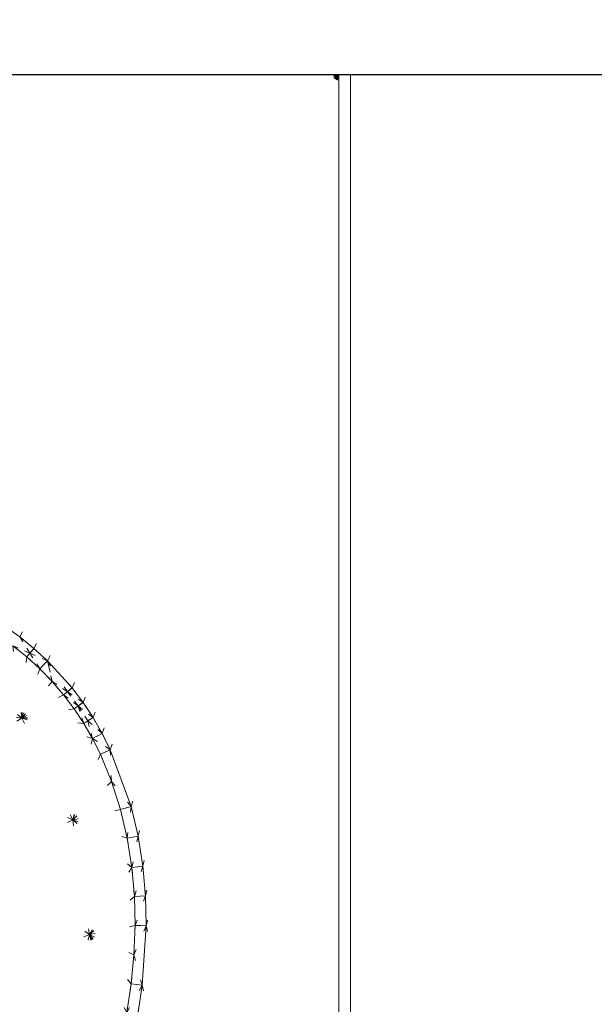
# Model space of a CAD drawing. Header units: millimetres. Extents: x 1700 to 4670, y 990 to 3874.
# Tile 50 of 110: x 3170 to 3180, y 1842 to 1859. Entities that reach past the tile are written whole.
import ezdxf

# ---------------------------------------------------------------- set-up
doc = ezdxf.new("R2010")
doc.units = ezdxf.units.MM
doc.linetypes.add('Wipeout_Contour', pattern=[1000, 0, -1000])
for name, color, linetype in [('Nowe_210-A Pomieszczenia', 7, 'Continuous'), ('Nowe_320-W Umeblowanie', 252, 'Continuous'), ('Nowe_420-K Ściany', 7, 'Continuous')]:
    doc.layers.add(name, color=color, linetype=linetype)
doc.layers.add('Nowe_320-W Umeblowanie_Nr_pióra__2', color=252, linetype='Continuous', lineweight=13)
doc.layers.add('Nowe_420-K Ściany_Nr_pióra__27', color=7, linetype='Continuous', lineweight=25)

msp = doc.modelspace()

# ---------------------------------------------------------------- linework, layer by layer
at = {"layer": 'Nowe_210-A Pomieszczenia', "color": 252, "linetype": 'Continuous', "lineweight": 0, "flags": 128}
msp.add_lwpolyline([(3115.786, 1733.407), (3372.286, 1733.407), (3372.286, 1858.407), (3115.786, 1858.407)], close=True, dxfattribs=at)
at = {"layer": 'Nowe_320-W Umeblowanie', "color": 252, "linetype": 'Wipeout_Contour', "lineweight": 0, "ltscale": 44918.96185}
msp.add_line((3169.433, 1848.968), (3169.875, 1848.66), dxfattribs=at)
at = {"layer": 'Nowe_320-W Umeblowanie', "color": 252, "linetype": 'Wipeout_Contour', "lineweight": 0, "ltscale": 44927.536}
msp.add_line((3169.875, 1848.66), (3170.122, 1848.46), dxfattribs=at)
at = {"layer": 'Nowe_320-W Umeblowanie', "color": 252, "linetype": 'Wipeout_Contour', "lineweight": 0, "ltscale": 44947.669358}
for p, q in [((3170.052, 1848.38), (3169.875, 1848.66)), ((3169.758, 1848.508), (3170.052, 1848.38))]:
    msp.add_line(p, q, dxfattribs=at)
at = {"layer": 'Nowe_320-W Umeblowanie', "color": 252, "linetype": 'Wipeout_Contour', "lineweight": 0, "ltscale": 44950.618894}
for p, q in [((3170.122, 1848.46), (3169.876, 1848.66)), ((3169.876, 1848.66), (3170.052, 1848.38)), ((3170.052, 1848.38), (3170.122, 1848.46))]:
    msp.add_line(p, q, dxfattribs=at)
at = {"layer": 'Nowe_320-W Umeblowanie', "color": 252, "linetype": 'Wipeout_Contour', "lineweight": 0, "ltscale": 44929.88097}
for p, q in [((3169.911, 1847.251), (3168.429, 1848.523)), ((3167.223, 1847.683), (3169.911, 1847.251))]:
    msp.add_line(p, q, dxfattribs=at)
at = {"layer": 'Nowe_320-W Umeblowanie', "color": 252, "linetype": 'Wipeout_Contour', "lineweight": 0, "ltscale": 44943.057783}
for p, q in [((3168.429, 1848.523), (3169.911, 1847.251)), ((3169.911, 1847.251), (3169.758, 1848.508))]:
    msp.add_line(p, q, dxfattribs=at)
at = {"layer": 'Nowe_320-W Umeblowanie', "color": 252, "linetype": 'Wipeout_Contour', "lineweight": 0, "ltscale": 44956.63366}
for p, q in [((3169.997, 1848.314), (3169.758, 1848.508)), ((3169.758, 1848.508), (3169.911, 1847.251)), ((3169.911, 1847.251), (3169.997, 1848.314))]:
    msp.add_line(p, q, dxfattribs=at)
at = {"layer": 'Nowe_320-W Umeblowanie', "color": 252, "linetype": 'Wipeout_Contour', "lineweight": 0, "ltscale": 44950.598663}
for p, q in [((3170.052, 1848.38), (3169.758, 1848.508)), ((3169.758, 1848.508), (3169.997, 1848.314)), ((3169.997, 1848.314), (3170.052, 1848.38))]:
    msp.add_line(p, q, dxfattribs=at)
at = {"layer": 'Nowe_320-W Umeblowanie', "color": 252, "linetype": 'Wipeout_Contour', "lineweight": 0, "ltscale": 44957.112299}
for p, q in [((3170.122, 1848.46), (3170.052, 1848.38)), ((3170.356, 1848.247), (3170.122, 1848.46)), ((3170.052, 1848.38), (3170.356, 1848.247))]:
    msp.add_line(p, q, dxfattribs=at)
at = {"layer": 'Nowe_320-W Umeblowanie', "color": 252, "linetype": 'Wipeout_Contour', "lineweight": 0, "ltscale": 44933.886173}
msp.add_line((3170.122, 1848.46), (3170.357, 1848.246), dxfattribs=at)
at = {"layer": 'Nowe_320-W Umeblowanie', "color": 252, "linetype": 'Wipeout_Contour', "lineweight": 0, "ltscale": 44963.070848}
for p, q in [((3169.997, 1848.314), (3169.911, 1847.251)), ((3170.223, 1848.108), (3169.997, 1848.314)), ((3169.911, 1847.251), (3170.223, 1848.108))]:
    msp.add_line(p, q, dxfattribs=at)
at = {"layer": 'Nowe_320-W Umeblowanie', "color": 252, "linetype": 'Wipeout_Contour', "lineweight": 0, "ltscale": 44956.885442}
for p, q in [((3170.052, 1848.38), (3169.997, 1848.314)), ((3169.997, 1848.314), (3170.223, 1848.108)), ((3170.223, 1848.108), (3170.052, 1848.38))]:
    msp.add_line(p, q, dxfattribs=at)
at = {"layer": 'Nowe_320-W Umeblowanie', "color": 252, "linetype": 'Wipeout_Contour', "lineweight": 0, "ltscale": 44959.983834}
for p, q in [((3170.356, 1848.247), (3170.052, 1848.38)), ((3170.052, 1848.38), (3170.223, 1848.108)), ((3170.223, 1848.108), (3170.356, 1848.247))]:
    msp.add_line(p, q, dxfattribs=at)
at = {"layer": 'Nowe_320-W Umeblowanie', "color": 252, "linetype": 'Wipeout_Contour', "lineweight": 0, "ltscale": 44968.975347}
for p, q in [((3170.223, 1848.108), (3169.911, 1847.251)), ((3170.437, 1847.89), (3170.223, 1848.108)), ((3169.911, 1847.251), (3170.437, 1847.89))]:
    msp.add_line(p, q, dxfattribs=at)
at = {"layer": 'Nowe_320-W Umeblowanie', "color": 252, "linetype": 'Wipeout_Contour', "lineweight": 0, "ltscale": 59954.240178}
for p, q in [((3170.356, 1848.246), (3170.223, 1848.108)), ((3170.223, 1848.108), (3170.437, 1847.89)), ((3170.379, 1848.149), (3170.356, 1848.246)), ((3170.437, 1847.89), (3170.379, 1848.149))]:
    msp.add_line(p, q, dxfattribs=at)
at = {"layer": 'Nowe_320-W Umeblowanie', "color": 252, "linetype": 'Wipeout_Contour', "lineweight": 0, "ltscale": 44943.315718}
msp.add_line((3170.357, 1848.246), (3170.785, 1847.777), dxfattribs=at)
at = {"layer": 'Nowe_320-W Umeblowanie', "color": 252, "linetype": 'Wipeout_Contour', "lineweight": 0, "ltscale": 59961.38921}
for p, q in [((3170.357, 1848.246), (3170.379, 1848.149)), ((3170.702, 1847.711), (3170.357, 1848.246)), ((3170.379, 1848.149), (3170.437, 1847.89)), ((3170.437, 1847.89), (3170.702, 1847.711))]:
    msp.add_line(p, q, dxfattribs=at)
at = {"layer": 'Nowe_320-W Umeblowanie', "color": 252, "linetype": 'Wipeout_Contour', "lineweight": 0, "ltscale": 44975.768843}
for p, q in [((3170.357, 1848.245), (3170.702, 1847.711)), ((3170.785, 1847.777), (3170.357, 1848.245)), ((3170.702, 1847.711), (3170.785, 1847.777))]:
    msp.add_line(p, q, dxfattribs=at)
at = {"layer": 'Nowe_320-W Umeblowanie', "color": 252, "linetype": 'Wipeout_Contour', "lineweight": 0, "ltscale": 44975.006787}
for p, q in [((3170.437, 1847.89), (3169.911, 1847.251)), ((3170.636, 1847.658), (3170.437, 1847.89)), ((3169.911, 1847.251), (3170.636, 1847.658))]:
    msp.add_line(p, q, dxfattribs=at)
at = {"layer": 'Nowe_320-W Umeblowanie', "color": 252, "linetype": 'Wipeout_Contour', "lineweight": 0, "ltscale": 44978.296735}
for p, q in [((3170.702, 1847.711), (3170.437, 1847.89)), ((3170.437, 1847.89), (3170.636, 1847.658)), ((3170.636, 1847.658), (3170.702, 1847.711))]:
    msp.add_line(p, q, dxfattribs=at)
at = {"layer": 'Nowe_320-W Umeblowanie', "color": 252, "linetype": 'Wipeout_Contour', "lineweight": 0, "ltscale": 44985.11621}
for p, q in [((3170.785, 1847.777), (3170.702, 1847.711)), ((3170.974, 1847.525), (3170.785, 1847.777)), ((3170.702, 1847.711), (3170.974, 1847.525))]:
    msp.add_line(p, q, dxfattribs=at)
at = {"layer": 'Nowe_320-W Umeblowanie', "color": 252, "linetype": 'Wipeout_Contour', "lineweight": 0, "ltscale": 44952.740445}
msp.add_line((3170.785, 1847.777), (3170.974, 1847.525), dxfattribs=at)
at = {"layer": 'Nowe_320-W Umeblowanie', "color": 252, "linetype": 'Wipeout_Contour', "lineweight": 0, "ltscale": 44944.590075}
for p, q in [((3169.911, 1847.251), (3167.223, 1847.683)), ((3168.624, 1846.445), (3169.911, 1847.251))]:
    msp.add_line(p, q, dxfattribs=at)
at = {"layer": 'Nowe_320-W Umeblowanie', "color": 252, "linetype": 'Wipeout_Contour', "lineweight": 0, "ltscale": 44981.077305}
for p, q in [((3170.636, 1847.658), (3169.911, 1847.251)), ((3170.818, 1847.416), (3170.636, 1847.658)), ((3169.911, 1847.251), (3170.818, 1847.416))]:
    msp.add_line(p, q, dxfattribs=at)
at = {"layer": 'Nowe_320-W Umeblowanie', "color": 252, "linetype": 'Wipeout_Contour', "lineweight": 0, "ltscale": 44984.495124}
for p, q in [((3170.702, 1847.711), (3170.636, 1847.658)), ((3170.636, 1847.658), (3170.887, 1847.464)), ((3170.887, 1847.464), (3170.702, 1847.711))]:
    msp.add_line(p, q, dxfattribs=at)
at = {"layer": 'Nowe_320-W Umeblowanie', "color": 252, "linetype": 'Wipeout_Contour', "lineweight": 0, "ltscale": 44987.321016}
for p, q in [((3170.636, 1847.658), (3170.818, 1847.416)), ((3170.887, 1847.464), (3170.636, 1847.658)), ((3170.818, 1847.416), (3170.887, 1847.464))]:
    msp.add_line(p, q, dxfattribs=at)
at = {"layer": 'Nowe_320-W Umeblowanie', "color": 252, "linetype": 'Wipeout_Contour', "lineweight": 0, "ltscale": 44987.95595}
for p, q in [((3170.974, 1847.525), (3170.702, 1847.711)), ((3170.702, 1847.711), (3170.887, 1847.464)), ((3170.887, 1847.464), (3170.974, 1847.525))]:
    msp.add_line(p, q, dxfattribs=at)
at = {"layer": 'Nowe_320-W Umeblowanie', "color": 252, "linetype": 'Wipeout_Contour', "lineweight": 0, "ltscale": 44993.018404}
for p, q in [((3170.887, 1847.464), (3170.818, 1847.416)), ((3170.985, 1847.162), (3170.887, 1847.464)), ((3170.818, 1847.416), (3170.985, 1847.162))]:
    msp.add_line(p, q, dxfattribs=at)
at = {"layer": 'Nowe_320-W Umeblowanie', "color": 252, "linetype": 'Wipeout_Contour', "lineweight": 0, "ltscale": 44994.188442}
for p, q in [((3170.974, 1847.525), (3170.887, 1847.464)), ((3170.887, 1847.464), (3171.147, 1847.262)), ((3171.147, 1847.262), (3170.974, 1847.525))]:
    msp.add_line(p, q, dxfattribs=at)
at = {"layer": 'Nowe_320-W Umeblowanie', "color": 252, "linetype": 'Wipeout_Contour', "lineweight": 0, "ltscale": 44996.521452}
for p, q in [((3171.057, 1847.206), (3170.887, 1847.464)), ((3170.887, 1847.464), (3170.985, 1847.162)), ((3170.985, 1847.162), (3171.057, 1847.206))]:
    msp.add_line(p, q, dxfattribs=at)
at = {"layer": 'Nowe_320-W Umeblowanie', "color": 252, "linetype": 'Wipeout_Contour', "lineweight": 0, "ltscale": 44997.00242}
for p, q in [((3171.147, 1847.262), (3170.887, 1847.464)), ((3170.887, 1847.464), (3171.057, 1847.206)), ((3171.057, 1847.206), (3171.147, 1847.262))]:
    msp.add_line(p, q, dxfattribs=at)
at = {"layer": 'Nowe_320-W Umeblowanie', "color": 252, "linetype": 'Wipeout_Contour', "lineweight": 0, "ltscale": 44958.846179}
msp.add_line((3170.974, 1847.525), (3171.148, 1847.261), dxfattribs=at)
at = {"layer": 'Nowe_320-W Umeblowanie', "color": 252, "linetype": 'Wipeout_Contour', "lineweight": 0, "ltscale": 44986.012892}
for p, q in [((3169.911, 1847.251), (3168.624, 1846.445)), ((3170.794, 1845.488), (3169.911, 1847.251)), ((3168.624, 1846.445), (3170.794, 1845.488))]:
    msp.add_line(p, q, dxfattribs=at)
at = {"layer": 'Nowe_320-W Umeblowanie', "color": 252, "linetype": 'Wipeout_Contour', "lineweight": 0, "ltscale": 44986.950879}
for p, q in [((3170.818, 1847.416), (3169.911, 1847.251)), ((3169.911, 1847.251), (3170.985, 1847.162)), ((3170.985, 1847.162), (3170.818, 1847.416))]:
    msp.add_line(p, q, dxfattribs=at)
at = {"layer": 'Nowe_320-W Umeblowanie', "color": 252, "linetype": 'Wipeout_Contour', "lineweight": 0, "ltscale": 45001.936592}
for p, q in [((3171.137, 1846.898), (3169.911, 1847.251)), ((3169.911, 1847.251), (3170.794, 1845.488)), ((3170.794, 1845.488), (3171.137, 1846.898))]:
    msp.add_line(p, q, dxfattribs=at)
at = {"layer": 'Nowe_320-W Umeblowanie', "color": 252, "linetype": 'Wipeout_Contour', "lineweight": 0, "ltscale": 44992.452411}
for p, q in [((3170.985, 1847.162), (3169.911, 1847.251)), ((3169.911, 1847.251), (3171.137, 1846.898)), ((3171.137, 1846.898), (3170.985, 1847.162))]:
    msp.add_line(p, q, dxfattribs=at)
at = {"layer": 'Nowe_320-W Umeblowanie', "color": 252, "linetype": 'Wipeout_Contour', "lineweight": 0, "ltscale": 45003.107838}
for p, q in [((3171.147, 1847.262), (3171.057, 1847.206)), ((3171.304, 1846.988), (3171.147, 1847.262)), ((3171.057, 1847.206), (3171.304, 1846.988))]:
    msp.add_line(p, q, dxfattribs=at)
at = {"layer": 'Nowe_320-W Umeblowanie', "color": 252, "linetype": 'Wipeout_Contour', "lineweight": 0, "ltscale": 44964.843743}
msp.add_line((3171.148, 1847.261), (3171.305, 1846.988), dxfattribs=at)
at = {"layer": 'Nowe_320-W Umeblowanie', "color": 252, "linetype": 'Wipeout_Contour', "lineweight": 0, "ltscale": 45001.707884}
for p, q in [((3171.057, 1847.206), (3170.985, 1847.162)), ((3170.985, 1847.162), (3171.137, 1846.898)), ((3171.137, 1846.898), (3171.057, 1847.206))]:
    msp.add_line(p, q, dxfattribs=at)
at = {"layer": 'Nowe_320-W Umeblowanie', "color": 252, "linetype": 'Wipeout_Contour', "lineweight": 0, "ltscale": 45005.747294}
for p, q in [((3171.305, 1846.988), (3171.057, 1847.206)), ((3171.057, 1847.206), (3171.137, 1846.898)), ((3171.137, 1846.898), (3171.305, 1846.988))]:
    msp.add_line(p, q, dxfattribs=at)
at = {"layer": 'Nowe_320-W Umeblowanie', "color": 252, "linetype": 'Wipeout_Contour', "lineweight": 0, "ltscale": 45011.526662}
for p, q in [((3171.305, 1846.988), (3171.137, 1846.898)), ((3171.446, 1846.706), (3171.305, 1846.988)), ((3171.137, 1846.898), (3171.446, 1846.706))]:
    msp.add_line(p, q, dxfattribs=at)
at = {"layer": 'Nowe_320-W Umeblowanie', "color": 252, "linetype": 'Wipeout_Contour', "lineweight": 0, "ltscale": 44970.718384}
msp.add_line((3171.305, 1846.988), (3171.446, 1846.706), dxfattribs=at)
at = {"layer": 'Nowe_320-W Umeblowanie', "color": 252, "linetype": 'Wipeout_Contour', "lineweight": 0, "ltscale": 45016.367755}
for p, q in [((3171.137, 1846.898), (3170.794, 1845.488)), ((3171.274, 1846.626), (3171.137, 1846.898)), ((3170.794, 1845.488), (3171.274, 1846.626))]:
    msp.add_line(p, q, dxfattribs=at)
at = {"layer": 'Nowe_320-W Umeblowanie', "color": 252, "linetype": 'Wipeout_Contour', "lineweight": 0, "ltscale": 45013.969356}
for p, q in [((3171.137, 1846.898), (3171.274, 1846.626)), ((3171.446, 1846.706), (3171.137, 1846.898)), ((3171.274, 1846.626), (3171.446, 1846.706))]:
    msp.add_line(p, q, dxfattribs=at)
at = {"layer": 'Nowe_320-W Umeblowanie', "color": 252, "linetype": 'Wipeout_Contour', "lineweight": 0, "ltscale": 45023.851036}
for p, q in [((3171.274, 1846.626), (3170.794, 1845.488)), ((3171.468, 1846.156), (3171.274, 1846.626)), ((3170.794, 1845.488), (3171.468, 1846.156))]:
    msp.add_line(p, q, dxfattribs=at)
at = {"layer": 'Nowe_320-W Umeblowanie', "color": 252, "linetype": 'Wipeout_Contour', "lineweight": 0, "ltscale": 45020.608017}
for p, q in [((3171.446, 1846.706), (3171.274, 1846.626)), ((3171.274, 1846.626), (3171.468, 1846.156)), ((3171.468, 1846.156), (3171.446, 1846.706))]:
    msp.add_line(p, q, dxfattribs=at)
at = {"layer": 'Nowe_320-W Umeblowanie', "color": 252, "linetype": 'Wipeout_Contour', "lineweight": 0, "ltscale": 44982.685362}
msp.add_line((3171.446, 1846.706), (3171.807, 1845.72), dxfattribs=at)
at = {"layer": 'Nowe_320-W Umeblowanie', "color": 252, "linetype": 'Wipeout_Contour', "lineweight": 0, "ltscale": 45031.432412}
for p, q in [((3171.807, 1845.72), (3171.446, 1846.706)), ((3171.446, 1846.706), (3171.468, 1846.156)), ((3171.468, 1846.156), (3171.807, 1845.72))]:
    msp.add_line(p, q, dxfattribs=at)
at = {"layer": 'Nowe_320-W Umeblowanie', "color": 252, "linetype": 'Wipeout_Contour', "lineweight": 0, "ltscale": 44998.508928}
for p, q in [((3170.794, 1845.488), (3168.624, 1846.445)), ((3169.413, 1844.782), (3170.794, 1845.488))]:
    msp.add_line(p, q, dxfattribs=at)
at = {"layer": 'Nowe_320-W Umeblowanie', "color": 252, "linetype": 'Wipeout_Contour', "lineweight": 0, "ltscale": 45032.839981}
for p, q in [((3171.468, 1846.156), (3170.794, 1845.488)), ((3171.623, 1845.669), (3171.468, 1846.156)), ((3170.794, 1845.488), (3171.623, 1845.669))]:
    msp.add_line(p, q, dxfattribs=at)
at = {"layer": 'Nowe_320-W Umeblowanie', "color": 252, "linetype": 'Wipeout_Contour', "lineweight": 0, "ltscale": 45039.421729}
for p, q in [((3171.468, 1846.156), (3171.623, 1845.669)), ((3171.807, 1845.72), (3171.468, 1846.156)), ((3171.623, 1845.669), (3171.807, 1845.72))]:
    msp.add_line(p, q, dxfattribs=at)
at = {"layer": 'Nowe_320-W Umeblowanie', "color": 252, "linetype": 'Wipeout_Contour', "lineweight": 0, "ltscale": 45047.213919}
for p, q in [((3171.807, 1845.72), (3171.623, 1845.669)), ((3171.74, 1845.172), (3171.807, 1845.72)), ((3171.623, 1845.669), (3171.74, 1845.172))]:
    msp.add_line(p, q, dxfattribs=at)
at = {"layer": 'Nowe_320-W Umeblowanie', "color": 252, "linetype": 'Wipeout_Contour', "lineweight": 0, "ltscale": 45053.275802}
for p, q in [((3171.807, 1845.72), (3171.74, 1845.172)), ((3171.927, 1845.209), (3171.807, 1845.72)), ((3171.74, 1845.172), (3171.927, 1845.209))]:
    msp.add_line(p, q, dxfattribs=at)
at = {"layer": 'Nowe_320-W Umeblowanie', "color": 252, "linetype": 'Wipeout_Contour', "lineweight": 0, "ltscale": 44996.128261}
msp.add_line((3171.807, 1845.72), (3171.927, 1845.208), dxfattribs=at)
at = {"layer": 'Nowe_320-W Umeblowanie', "color": 252, "linetype": 'Wipeout_Contour', "lineweight": 0, "ltscale": 45041.005911}
for p, q in [((3171.623, 1845.669), (3170.794, 1845.488)), ((3171.74, 1845.172), (3171.623, 1845.669)), ((3170.794, 1845.488), (3171.74, 1845.172))]:
    msp.add_line(p, q, dxfattribs=at)
at = {"layer": 'Nowe_320-W Umeblowanie', "color": 252, "linetype": 'Wipeout_Contour', "lineweight": 0, "ltscale": 45035.830451}
for p, q in [((3170.794, 1845.488), (3169.413, 1844.782)), ((3171.083, 1843.501), (3170.794, 1845.488)), ((3169.413, 1844.782), (3171.083, 1843.501))]:
    msp.add_line(p, q, dxfattribs=at)
at = {"layer": 'Nowe_320-W Umeblowanie', "color": 252, "linetype": 'Wipeout_Contour', "lineweight": 0, "ltscale": 45055.343495}
for p, q in [((3170.794, 1845.488), (3171.083, 1843.501)), ((3171.821, 1844.666), (3170.794, 1845.488)), ((3171.083, 1843.501), (3171.821, 1844.666))]:
    msp.add_line(p, q, dxfattribs=at)
at = {"layer": 'Nowe_320-W Umeblowanie', "color": 252, "linetype": 'Wipeout_Contour', "lineweight": 0, "ltscale": 45048.995973}
for p, q in [((3170.794, 1845.488), (3171.821, 1844.666)), ((3171.74, 1845.172), (3170.794, 1845.488)), ((3171.821, 1844.666), (3171.74, 1845.172))]:
    msp.add_line(p, q, dxfattribs=at)
at = {"layer": 'Nowe_320-W Umeblowanie', "color": 252, "linetype": 'Wipeout_Contour', "lineweight": 0, "ltscale": 45059.600206}
for p, q in [((3171.927, 1845.209), (3171.74, 1845.172)), ((3171.821, 1844.666), (3171.927, 1845.209)), ((3171.74, 1845.172), (3171.821, 1844.666))]:
    msp.add_line(p, q, dxfattribs=at)
at = {"layer": 'Nowe_320-W Umeblowanie', "color": 252, "linetype": 'Wipeout_Contour', "lineweight": 0, "ltscale": 45065.259053}
for p, q in [((3171.927, 1845.209), (3171.821, 1844.666)), ((3172.01, 1844.69), (3171.927, 1845.209)), ((3171.821, 1844.666), (3172.01, 1844.69))]:
    msp.add_line(p, q, dxfattribs=at)
at = {"layer": 'Nowe_320-W Umeblowanie', "color": 252, "linetype": 'Wipeout_Contour', "lineweight": 0, "ltscale": 45004.367682}
msp.add_line((3171.927, 1845.208), (3172.01, 1844.689), dxfattribs=at)
at = {"layer": 'Nowe_320-W Umeblowanie', "color": 252, "linetype": 'Wipeout_Contour', "lineweight": 0, "ltscale": 45044.358437}
for p, q in [((3171.083, 1843.501), (3169.413, 1844.782)), ((3169.633, 1842.932), (3171.083, 1843.501))]:
    msp.add_line(p, q, dxfattribs=at)
at = {"layer": 'Nowe_320-W Umeblowanie', "color": 252, "linetype": 'Wipeout_Contour', "lineweight": 0, "ltscale": 45071.602959}
for p, q in [((3171.821, 1844.666), (3171.083, 1843.501)), ((3171.866, 1844.163), (3171.821, 1844.666)), ((3171.083, 1843.501), (3171.866, 1844.163))]:
    msp.add_line(p, q, dxfattribs=at)
at = {"layer": 'Nowe_320-W Umeblowanie', "color": 252, "linetype": 'Wipeout_Contour', "lineweight": 0, "ltscale": 45071.22929}
for p, q in [((3172.01, 1844.69), (3171.821, 1844.666)), ((3171.821, 1844.666), (3171.866, 1844.163)), ((3171.866, 1844.163), (3172.01, 1844.69))]:
    msp.add_line(p, q, dxfattribs=at)
at = {"layer": 'Nowe_320-W Umeblowanie', "color": 252, "linetype": 'Wipeout_Contour', "lineweight": 0, "ltscale": 45076.427424}
for p, q in [((3172.01, 1844.69), (3171.866, 1844.163)), ((3172.057, 1844.174), (3172.01, 1844.69)), ((3171.866, 1844.163), (3172.057, 1844.174))]:
    msp.add_line(p, q, dxfattribs=at)
at = {"layer": 'Nowe_320-W Umeblowanie', "color": 252, "linetype": 'Wipeout_Contour', "lineweight": 0, "ltscale": 45012.073244}
msp.add_line((3172.01, 1844.689), (3172.057, 1844.174), dxfattribs=at)
at = {"layer": 'Nowe_320-W Umeblowanie', "color": 252, "linetype": 'Wipeout_Contour', "lineweight": 0, "ltscale": 45078.759504}
for p, q in [((3171.866, 1844.163), (3171.083, 1843.501)), ((3171.877, 1843.658), (3171.866, 1844.163)), ((3171.083, 1843.501), (3171.877, 1843.658))]:
    msp.add_line(p, q, dxfattribs=at)
at = {"layer": 'Nowe_320-W Umeblowanie', "color": 252, "linetype": 'Wipeout_Contour', "lineweight": 0, "ltscale": 45082.019947}
for p, q in [((3172.057, 1844.174), (3171.866, 1844.163)), ((3171.866, 1844.163), (3171.877, 1843.658)), ((3171.877, 1843.658), (3172.057, 1844.174))]:
    msp.add_line(p, q, dxfattribs=at)
at = {"layer": 'Nowe_320-W Umeblowanie', "color": 252, "linetype": 'Wipeout_Contour', "lineweight": 0, "ltscale": 45086.823993}
for p, q in [((3172.057, 1844.174), (3171.877, 1843.658)), ((3172.069, 1843.656), (3172.057, 1844.174)), ((3171.877, 1843.658), (3172.069, 1843.656))]:
    msp.add_line(p, q, dxfattribs=at)
at = {"layer": 'Nowe_320-W Umeblowanie', "color": 252, "linetype": 'Wipeout_Contour', "lineweight": 0, "ltscale": 45019.234468}
msp.add_line((3172.057, 1844.174), (3172.069, 1843.656), dxfattribs=at)
at = {"layer": 'Nowe_320-W Umeblowanie', "color": 252, "linetype": 'Wipeout_Contour', "lineweight": 0, "ltscale": 45084.46765}
for p, q in [((3171.083, 1843.501), (3169.633, 1842.932)), ((3170.352, 1839.614), (3171.083, 1843.501))]:
    msp.add_line(p, q, dxfattribs=at)
at = {"layer": 'Nowe_320-W Umeblowanie', "color": 252, "linetype": 'Wipeout_Contour', "lineweight": 0, "ltscale": 45108.135717}
for p, q in [((3171.083, 1843.501), (3170.352, 1839.614)), ((3171.634, 1841.654), (3171.083, 1843.501))]:
    msp.add_line(p, q, dxfattribs=at)
at = {"layer": 'Nowe_320-W Umeblowanie', "color": 252, "linetype": 'Wipeout_Contour', "lineweight": 0, "ltscale": 45084.968992}
for p, q in [((3171.877, 1843.658), (3171.083, 1843.501)), ((3171.083, 1843.501), (3171.857, 1843.152)), ((3171.857, 1843.152), (3171.877, 1843.658))]:
    msp.add_line(p, q, dxfattribs=at)
at = {"layer": 'Nowe_320-W Umeblowanie', "color": 252, "linetype": 'Wipeout_Contour', "lineweight": 0, "ltscale": 45102.072348}
for p, q in [((3171.732, 1842.149), (3171.083, 1843.501)), ((3171.083, 1843.501), (3171.634, 1841.654))]:
    msp.add_line(p, q, dxfattribs=at)
at = {"layer": 'Nowe_320-W Umeblowanie', "color": 252, "linetype": 'Wipeout_Contour', "lineweight": 0, "ltscale": 45096.827137}
for p, q in [((3171.807, 1842.647), (3171.083, 1843.501)), ((3171.083, 1843.501), (3171.732, 1842.149)), ((3171.732, 1842.149), (3171.807, 1842.647))]:
    msp.add_line(p, q, dxfattribs=at)
at = {"layer": 'Nowe_320-W Umeblowanie', "color": 252, "linetype": 'Wipeout_Contour', "lineweight": 0, "ltscale": 45091.090054}
for p, q in [((3171.083, 1843.501), (3171.807, 1842.647)), ((3171.857, 1843.152), (3171.083, 1843.501)), ((3171.807, 1842.647), (3171.857, 1843.152))]:
    msp.add_line(p, q, dxfattribs=at)
at = {"layer": 'Nowe_320-W Umeblowanie', "color": 252, "linetype": 'Wipeout_Contour', "lineweight": 0, "ltscale": 45091.930888}
for p, q in [((3171.877, 1843.658), (3171.857, 1843.152)), ((3171.857, 1843.152), (3172.069, 1843.656)), ((3172.069, 1843.656), (3171.877, 1843.658))]:
    msp.add_line(p, q, dxfattribs=at)
at = {"layer": 'Nowe_320-W Umeblowanie', "color": 252, "linetype": 'Wipeout_Contour', "lineweight": 0, "ltscale": 45099.4474}
for p, q in [((3172.069, 1843.656), (3171.857, 1843.152)), ((3171.998, 1842.623), (3172.069, 1843.656)), ((3171.857, 1843.152), (3171.998, 1842.623))]:
    msp.add_line(p, q, dxfattribs=at)
at = {"layer": 'Nowe_320-W Umeblowanie', "color": 252, "linetype": 'Wipeout_Contour', "lineweight": 0, "ltscale": 45229.187857}
for p, q in [((3172.069, 1843.656), (3171.998, 1842.623)), ((3175.409, 1827.415), (3172.069, 1843.656)), ((3171.998, 1842.623), (3175.409, 1827.415))]:
    msp.add_line(p, q, dxfattribs=at)
at = {"layer": 'Nowe_320-W Umeblowanie', "color": 252, "linetype": 'Wipeout_Contour', "lineweight": 0, "ltscale": 45152.801931}
msp.add_line((3172.069, 1843.656), (3175.409, 1827.415), dxfattribs=at)
at = {"layer": 'Nowe_320-W Umeblowanie', "color": 252, "linetype": 'Wipeout_Contour', "lineweight": 0, "ltscale": 45104.614655}
for p, q in [((3171.857, 1843.152), (3171.807, 1842.647)), ((3171.998, 1842.623), (3171.857, 1843.152)), ((3171.807, 1842.647), (3171.998, 1842.623))]:
    msp.add_line(p, q, dxfattribs=at)
at = {"layer": 'Nowe_320-W Umeblowanie', "color": 252, "linetype": 'Wipeout_Contour', "lineweight": 0, "ltscale": 45109.572516}
for p, q in [((3171.807, 1842.647), (3171.732, 1842.149)), ((3171.998, 1842.623), (3171.807, 1842.647)), ((3171.732, 1842.149), (3171.998, 1842.623))]:
    msp.add_line(p, q, dxfattribs=at)
at = {"layer": 'Nowe_320-W Umeblowanie', "color": 252, "linetype": 'Wipeout_Contour', "lineweight": 0, "ltscale": 45114.142011}
for p, q in [((3171.998, 1842.623), (3171.732, 1842.149)), ((3171.921, 1842.116), (3171.998, 1842.623))]:
    msp.add_line(p, q, dxfattribs=at)
at = {"layer": 'Nowe_320-W Umeblowanie', "color": 252, "linetype": 'Wipeout_Contour', "lineweight": 0, "ltscale": 45238.046816}
for p, q in [((3171.998, 1842.623), (3171.921, 1842.116)), ((3175.409, 1827.415), (3171.998, 1842.623))]:
    msp.add_line(p, q, dxfattribs=at)
at = {"layer": 'Nowe_320-W Umeblowanie_Nr_pióra__2', "color": 252, "linetype": 'Continuous', "lineweight": 13}
for p, q in [((3169.875, 1848.66), (3169.433, 1848.968)), ((3169.875, 1848.66), (3169.433, 1848.968)), ((3170.122, 1848.46), (3169.875, 1848.66)), ((3170.122, 1848.46), (3169.875, 1848.66)), ((3169.997, 1848.314), (3169.758, 1848.508)), ((3169.997, 1848.314), (3169.758, 1848.508)), ((3170.357, 1848.246), (3170.122, 1848.46)), ((3170.357, 1848.246), (3170.122, 1848.46)), ((3170.223, 1848.108), (3169.997, 1848.314)), ((3170.223, 1848.108), (3169.997, 1848.314)), ((3170.437, 1847.89), (3170.223, 1848.108)), ((3170.437, 1847.89), (3170.223, 1848.108)), ((3170.785, 1847.777), (3170.357, 1848.246)), ((3170.785, 1847.777), (3170.357, 1848.246)), ((3170.636, 1847.658), (3170.437, 1847.89)), ((3170.636, 1847.658), (3170.437, 1847.89)), ((3170.974, 1847.525), (3170.785, 1847.777)), ((3170.974, 1847.525), (3170.785, 1847.777)), ((3170.818, 1847.416), (3170.636, 1847.658)), ((3170.818, 1847.416), (3170.636, 1847.658)), ((3171.148, 1847.261), (3170.974, 1847.525)), ((3171.148, 1847.261), (3170.974, 1847.525)), ((3170.985, 1847.162), (3170.818, 1847.416)), ((3170.985, 1847.162), (3170.818, 1847.416)), ((3171.305, 1846.988), (3171.148, 1847.261)), ((3171.305, 1846.988), (3171.148, 1847.261)), ((3171.137, 1846.898), (3170.985, 1847.162)), ((3171.137, 1846.898), (3170.985, 1847.162)), ((3171.446, 1846.706), (3171.305, 1846.988)), ((3171.446, 1846.706), (3171.305, 1846.988)), ((3171.274, 1846.626), (3171.137, 1846.898)), ((3171.274, 1846.626), (3171.137, 1846.898)), ((3171.468, 1846.156), (3171.274, 1846.626)), ((3171.468, 1846.156), (3171.274, 1846.626)), ((3171.807, 1845.72), (3171.446, 1846.706)), ((3171.807, 1845.72), (3171.446, 1846.706)), ((3171.623, 1845.669), (3171.468, 1846.156)), ((3171.623, 1845.669), (3171.468, 1846.156)), ((3171.927, 1845.208), (3171.807, 1845.72)), ((3171.927, 1845.208), (3171.807, 1845.72)), ((3171.74, 1845.172), (3171.623, 1845.669)), ((3171.74, 1845.172), (3171.623, 1845.669)), ((3172.01, 1844.689), (3171.927, 1845.208)), ((3172.01, 1844.689), (3171.927, 1845.208)), ((3171.821, 1844.666), (3171.74, 1845.172)), ((3171.821, 1844.666), (3171.74, 1845.172)), ((3171.866, 1844.163), (3171.821, 1844.666)), ((3171.866, 1844.163), (3171.821, 1844.666)), ((3172.057, 1844.174), (3172.01, 1844.689)), ((3172.057, 1844.174), (3172.01, 1844.689)), ((3171.877, 1843.658), (3171.866, 1844.163)), ((3171.877, 1843.658), (3171.866, 1844.163)), ((3172.069, 1843.656), (3172.057, 1844.174)), ((3172.069, 1843.656), (3172.057, 1844.174)), ((3171.857, 1843.152), (3171.877, 1843.658)), ((3171.857, 1843.152), (3171.877, 1843.658)), ((3171.998, 1842.623), (3172.069, 1843.656)), ((3171.998, 1842.623), (3172.069, 1843.656)), ((3172.069, 1843.656), (3172.069, 1843.656)), ((3172.069, 1843.656), (3172.069, 1843.656)), ((3171.807, 1842.647), (3171.857, 1843.152)), ((3171.807, 1842.647), (3171.857, 1843.152)), ((3171.732, 1842.149), (3171.807, 1842.647)), ((3171.732, 1842.149), (3171.807, 1842.647)), ((3171.921, 1842.116), (3171.998, 1842.623)), ((3171.921, 1842.116), (3171.998, 1842.623)), ((3171.998, 1842.623), (3171.998, 1842.623)), ((3171.998, 1842.623), (3171.998, 1842.623))]:
    msp.add_line(p, q, dxfattribs=at)

# ---------------------------------------------------------------- next in the draw order: wipeouts: each hides what was drawn before it
at = {"color": 252, "linetype": 'Wipeout_Contour', "lineweight": 0, "ltscale": 59351.679518}
msp.add_wipeout([(3073.786, 1887.407), (3073.786, 1858.407), (3265.786, 1858.407), (3265.786, 1887.407)], dxfattribs=at).dxf.layer = 'Nowe_420-K Ściany'

# ---------------------------------------------------------------- next in the draw order: linework, layer by layer
at = {"layer": 'Nowe_320-W Umeblowanie', "color": 252, "linetype": 'Wipeout_Contour', "lineweight": 0, "ltscale": 44368.7708}
for p, q in [((3175.409, 1858.407), (3130.817, 1858.407)), ((3144.867, 1849.515), (3175.409, 1858.407))]:
    msp.add_line(p, q, dxfattribs=at)
at = {"layer": 'Nowe_320-W Umeblowanie', "color": 252, "linetype": 'Wipeout_Contour', "lineweight": 0, "ltscale": 44543.495448}
for p, q in [((3175.409, 1858.407), (3130.817, 1858.407)), ((3130.817, 1858.407), (3175.408, 1858.407)), ((3175.408, 1858.407), (3175.409, 1858.407))]:
    msp.add_line(p, q, dxfattribs=at)
at = {"layer": 'Nowe_320-W Umeblowanie', "color": 252, "linetype": 'Wipeout_Contour', "lineweight": 0, "ltscale": 44543.302982}
for p, q in [((3175.409, 1858.407), (3144.867, 1849.515)), ((3145.871, 1849.247), (3175.409, 1858.407))]:
    msp.add_line(p, q, dxfattribs=at)
at = {"layer": 'Nowe_320-W Umeblowanie', "color": 252, "linetype": 'Wipeout_Contour', "lineweight": 0, "ltscale": 44666.018579}
for p, q in [((3175.409, 1858.407), (3145.871, 1849.247)), ((3160.829, 1849.176), (3175.409, 1858.407))]:
    msp.add_line(p, q, dxfattribs=at)
at = {"layer": 'Nowe_320-W Umeblowanie', "color": 252, "linetype": 'Wipeout_Contour', "lineweight": 0, "ltscale": 44786.263084}
for p, q in [((3175.409, 1858.407), (3160.829, 1849.176)), ((3161.869, 1849.435), (3175.409, 1858.407))]:
    msp.add_line(p, q, dxfattribs=at)
at = {"layer": 'Nowe_320-W Umeblowanie', "color": 252, "linetype": 'Wipeout_Contour', "lineweight": 0, "ltscale": 44795.697117}
for p, q in [((3175.409, 1858.407), (3161.869, 1849.435)), ((3162.391, 1849.555), (3175.409, 1858.407))]:
    msp.add_line(p, q, dxfattribs=at)
at = {"layer": 'Nowe_320-W Umeblowanie', "color": 252, "linetype": 'Wipeout_Contour', "lineweight": 0, "ltscale": 44802.129834}
for p, q in [((3175.409, 1858.407), (3162.391, 1849.555)), ((3162.915, 1849.668), (3175.409, 1858.407))]:
    msp.add_line(p, q, dxfattribs=at)
at = {"layer": 'Nowe_320-W Umeblowanie', "color": 252, "linetype": 'Wipeout_Contour', "lineweight": 0, "ltscale": 44808.52391}
for p, q in [((3175.409, 1858.407), (3162.915, 1849.668)), ((3163.413, 1849.767), (3175.409, 1858.407))]:
    msp.add_line(p, q, dxfattribs=at)
at = {"layer": 'Nowe_320-W Umeblowanie', "color": 252, "linetype": 'Wipeout_Contour', "lineweight": 0, "ltscale": 44814.90153}
for p, q in [((3175.409, 1858.407), (3163.413, 1849.767)), ((3163.914, 1849.855), (3175.409, 1858.407))]:
    msp.add_line(p, q, dxfattribs=at)
at = {"layer": 'Nowe_320-W Umeblowanie', "color": 252, "linetype": 'Wipeout_Contour', "lineweight": 0, "ltscale": 44824.897506}
for p, q in [((3175.409, 1858.407), (3163.914, 1849.855)), ((3164.915, 1849.98), (3175.409, 1858.407))]:
    msp.add_line(p, q, dxfattribs=at)
at = {"layer": 'Nowe_320-W Umeblowanie', "color": 252, "linetype": 'Wipeout_Contour', "lineweight": 0, "ltscale": 44839.165799}
for p, q in [((3175.409, 1858.407), (3164.915, 1849.98)), ((3165.923, 1850.012), (3175.409, 1858.407))]:
    msp.add_line(p, q, dxfattribs=at)
at = {"layer": 'Nowe_320-W Umeblowanie', "color": 252, "linetype": 'Wipeout_Contour', "lineweight": 0, "ltscale": 44850.772448}
for p, q in [((3175.409, 1858.407), (3165.923, 1850.012)), ((3166.437, 1849.981), (3175.409, 1858.407))]:
    msp.add_line(p, q, dxfattribs=at)
at = {"layer": 'Nowe_320-W Umeblowanie', "color": 252, "linetype": 'Wipeout_Contour', "lineweight": 0, "ltscale": 44859.190877}
for p, q in [((3175.409, 1858.407), (3166.437, 1849.981)), ((3166.947, 1849.914), (3175.409, 1858.407))]:
    msp.add_line(p, q, dxfattribs=at)
at = {"layer": 'Nowe_320-W Umeblowanie', "color": 252, "linetype": 'Wipeout_Contour', "lineweight": 0, "ltscale": 44865.82571}
for p, q in [((3175.409, 1858.407), (3166.947, 1849.914)), ((3167.207, 1849.865), (3175.409, 1858.407))]:
    msp.add_line(p, q, dxfattribs=at)
at = {"layer": 'Nowe_320-W Umeblowanie', "color": 252, "linetype": 'Wipeout_Contour', "lineweight": 0, "ltscale": 44870.470663}
for p, q in [((3175.409, 1858.407), (3167.207, 1849.865)), ((3167.465, 1849.806), (3175.409, 1858.407))]:
    msp.add_line(p, q, dxfattribs=at)
at = {"layer": 'Nowe_320-W Umeblowanie', "color": 252, "linetype": 'Wipeout_Contour', "lineweight": 0, "ltscale": 44875.210476}
for p, q in [((3175.409, 1858.407), (3167.465, 1849.806)), ((3167.72, 1849.736), (3175.409, 1858.407))]:
    msp.add_line(p, q, dxfattribs=at)
at = {"layer": 'Nowe_320-W Umeblowanie', "color": 252, "linetype": 'Wipeout_Contour', "lineweight": 0, "ltscale": 44880.037206}
for p, q in [((3175.409, 1858.407), (3167.72, 1849.736)), ((3167.973, 1849.657), (3175.409, 1858.407))]:
    msp.add_line(p, q, dxfattribs=at)
at = {"layer": 'Nowe_320-W Umeblowanie', "color": 252, "linetype": 'Wipeout_Contour', "lineweight": 0, "ltscale": 44892.653512}
for p, q in [((3175.409, 1858.407), (3167.973, 1849.657)), ((3168.965, 1849.237), (3175.409, 1858.407))]:
    msp.add_line(p, q, dxfattribs=at)
at = {"layer": 'Nowe_320-W Umeblowanie', "color": 252, "linetype": 'Wipeout_Contour', "lineweight": 0, "ltscale": 44908.294468}
for p, q in [((3175.409, 1858.407), (3168.965, 1849.237)), ((3169.433, 1848.968), (3175.409, 1858.407))]:
    msp.add_line(p, q, dxfattribs=at)
at = {"layer": 'Nowe_320-W Umeblowanie', "color": 252, "linetype": 'Wipeout_Contour', "lineweight": 0, "ltscale": 44918.96185}
for p, q in [((3175.409, 1858.407), (3169.433, 1848.968)), ((3169.875, 1848.66), (3175.409, 1858.407))]:
    msp.add_line(p, q, dxfattribs=at)
at = {"layer": 'Nowe_320-W Umeblowanie', "color": 252, "linetype": 'Wipeout_Contour', "lineweight": 0, "ltscale": 44927.536}
for p, q in [((3175.409, 1858.407), (3169.875, 1848.66)), ((3170.122, 1848.46), (3175.409, 1858.407))]:
    msp.add_line(p, q, dxfattribs=at)
at = {"layer": 'Nowe_320-W Umeblowanie', "color": 252, "linetype": 'Wipeout_Contour', "lineweight": 0, "ltscale": 44933.886173}
for p, q in [((3175.409, 1858.407), (3170.122, 1848.46)), ((3170.357, 1848.246), (3175.409, 1858.407))]:
    msp.add_line(p, q, dxfattribs=at)
at = {"layer": 'Nowe_320-W Umeblowanie', "color": 252, "linetype": 'Wipeout_Contour', "lineweight": 0, "ltscale": 44943.315718}
for p, q in [((3175.409, 1858.407), (3170.357, 1848.246)), ((3170.785, 1847.777), (3175.409, 1858.407))]:
    msp.add_line(p, q, dxfattribs=at)
at = {"layer": 'Nowe_320-W Umeblowanie', "color": 252, "linetype": 'Wipeout_Contour', "lineweight": 0, "ltscale": 44952.740445}
for p, q in [((3175.409, 1858.407), (3170.785, 1847.777)), ((3170.974, 1847.525), (3175.409, 1858.407))]:
    msp.add_line(p, q, dxfattribs=at)
at = {"layer": 'Nowe_320-W Umeblowanie', "color": 252, "linetype": 'Wipeout_Contour', "lineweight": 0, "ltscale": 44958.846179}
for p, q in [((3175.409, 1858.407), (3170.974, 1847.525)), ((3171.148, 1847.261), (3175.409, 1858.407))]:
    msp.add_line(p, q, dxfattribs=at)
at = {"layer": 'Nowe_320-W Umeblowanie', "color": 252, "linetype": 'Wipeout_Contour', "lineweight": 0, "ltscale": 44964.843743}
for p, q in [((3175.409, 1858.407), (3171.148, 1847.261)), ((3171.305, 1846.988), (3175.409, 1858.407))]:
    msp.add_line(p, q, dxfattribs=at)
at = {"layer": 'Nowe_320-W Umeblowanie', "color": 252, "linetype": 'Wipeout_Contour', "lineweight": 0, "ltscale": 44970.718384}
for p, q in [((3175.409, 1858.407), (3171.305, 1846.988)), ((3171.446, 1846.706), (3175.409, 1858.407))]:
    msp.add_line(p, q, dxfattribs=at)
at = {"layer": 'Nowe_320-W Umeblowanie', "color": 252, "linetype": 'Wipeout_Contour', "lineweight": 0, "ltscale": 44982.685362}
for p, q in [((3175.409, 1858.407), (3171.446, 1846.706)), ((3171.807, 1845.72), (3175.409, 1858.407))]:
    msp.add_line(p, q, dxfattribs=at)
at = {"layer": 'Nowe_320-W Umeblowanie', "color": 252, "linetype": 'Wipeout_Contour', "lineweight": 0, "ltscale": 44996.128261}
for p, q in [((3175.409, 1858.407), (3171.807, 1845.72)), ((3171.927, 1845.208), (3175.409, 1858.407))]:
    msp.add_line(p, q, dxfattribs=at)
at = {"layer": 'Nowe_320-W Umeblowanie', "color": 252, "linetype": 'Wipeout_Contour', "lineweight": 0, "ltscale": 45004.367682}
for p, q in [((3175.409, 1858.407), (3171.927, 1845.208)), ((3172.01, 1844.689), (3175.409, 1858.407))]:
    msp.add_line(p, q, dxfattribs=at)
at = {"layer": 'Nowe_320-W Umeblowanie', "color": 252, "linetype": 'Wipeout_Contour', "lineweight": 0, "ltscale": 45012.073244}
for p, q in [((3175.409, 1858.407), (3172.01, 1844.689)), ((3172.057, 1844.174), (3175.409, 1858.407))]:
    msp.add_line(p, q, dxfattribs=at)
at = {"layer": 'Nowe_320-W Umeblowanie', "color": 252, "linetype": 'Wipeout_Contour', "lineweight": 0, "ltscale": 45019.234468}
for p, q in [((3175.409, 1858.407), (3172.057, 1844.174)), ((3172.069, 1843.656), (3175.409, 1858.407))]:
    msp.add_line(p, q, dxfattribs=at)
at = {"layer": 'Nowe_320-W Umeblowanie', "color": 252, "linetype": 'Wipeout_Contour', "lineweight": 0, "ltscale": 45152.801931}
for p, q in [((3175.409, 1858.407), (3172.069, 1843.656)), ((3175.409, 1827.415), (3175.409, 1858.407))]:
    msp.add_line(p, q, dxfattribs=at)
at = {"layer": 'Nowe_320-W Umeblowanie', "color": 252, "linetype": 'Wipeout_Contour', "lineweight": 0, "ltscale": 45287.36848}
for p, q in [((3175.609, 1858.407), (3175.409, 1827.415)), ((3175.609, 1827.415), (3175.609, 1858.407))]:
    msp.add_line(p, q, dxfattribs=at)
at = {"layer": 'Nowe_320-W Umeblowanie', "color": 252, "linetype": 'Wipeout_Contour', "lineweight": 0, "ltscale": 45085.032433}
for p, q in [((3175.409, 1858.407), (3175.409, 1827.415)), ((3175.409, 1827.415), (3175.609, 1858.407)), ((3175.609, 1858.407), (3175.409, 1858.407))]:
    msp.add_line(p, q, dxfattribs=at)
at = {"layer": 'Nowe_320-W Umeblowanie_Nr_pióra__2', "color": 252, "linetype": 'Continuous', "lineweight": 13}
for p, q in [((3130.817, 1858.407), (3175.409, 1858.407)), ((3130.817, 1858.407), (3175.409, 1858.407)), ((3175.409, 1858.407), (3175.409, 1827.415)), ((3175.409, 1858.407), (3175.609, 1858.407)), ((3175.409, 1858.407), (3175.409, 1827.415)), ((3175.409, 1858.407), (3175.609, 1858.407)), ((3175.609, 1858.407), (3175.609, 1827.415)), ((3175.609, 1858.407), (3175.609, 1827.415))]:
    msp.add_line(p, q, dxfattribs=at)
at = {"layer": 'Nowe_420-K Ściany_Nr_pióra__27', "color": 252, "linetype": 'Continuous', "lineweight": 25, "flags": 128}
msp.add_lwpolyline([(3115.786, 1858.407), (3265.786, 1858.407)], dxfattribs=at)

doc.saveas('drawing.dxf')
